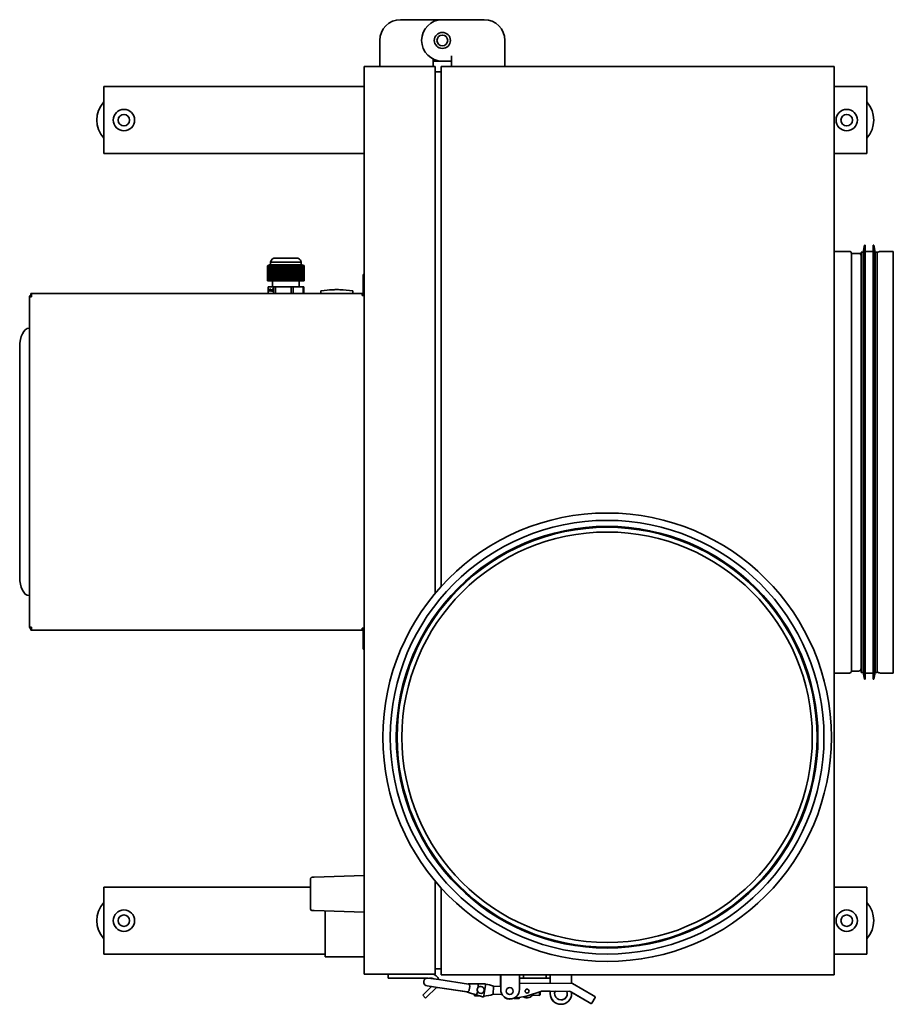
# Model space of a CAD drawing. Header units: millimetres. Extents: x 514 to 1166, y 226 to 962.
import ezdxf

# ---------------------------------------------------------------- set-up
doc = ezdxf.new("R2010")
doc.units = ezdxf.units.MM
doc.header["$LTSCALE"] = 4
doc.layers.add('Krawędzie widoczne(ISO)', color=7, linetype='Continuous', lineweight=35, true_color=0x262659)

msp = doc.modelspace()

# ---------------------------------------------------------------- linework, layer by layer
at = {"layer": 'Krawędzie widoczne(ISO)'}
for p, q in [((829.43, 961.75), (798.18, 961.75)), ((860.68, 961.75), (829.43, 961.75)), ((782.68, 946.25), (782.68, 934.75)), ((876.18, 946.25), (876.18, 934.75)), ((782.68, 934.75), (782.68, 926.75)), ((836.17, 930.75), (836.17, 934.76)), ((836.17, 934.76), (836.18, 934.76)), ((836.18, 934.76), (836.18, 934.75)), ((836.18, 934.75), (836.18, 926.75)), ((876.18, 934.75), (876.18, 926.75)), ((824.03, 926.75), (771.03, 926.75)), ((771.03, 248.75), (771.03, 926.75)), ((822.68, 932.3), (822.68, 926.75)), ((822.69, 932.29), (822.69, 930.75)), ((829.43, 930.75), (822.69, 930.75)), ((824.03, 533.19), (824.03, 926.75)), ((828.53, 538.36), (828.53, 926.75)), ((1122.03, 926.75), (828.53, 926.75)), ((836.17, 930.75), (829.43, 930.75)), ((1122.03, 248.25), (1122.03, 926.75)), ((824.03, 922.75), (828.53, 922.75)), ((576.53, 911.75), (771.03, 911.75)), ((576.53, 911.75), (576.53, 905.75)), ((576.53, 905.75), (576.53, 867.75)), ((1122.03, 911.75), (1146.53, 911.75)), ((1146.53, 905.75), (1146.53, 911.75)), ((1146.53, 867.75), (1146.53, 905.75)), ((576.53, 867.75), (576.53, 861.75)), ((771.03, 861.75), (576.53, 861.75)), ((1146.53, 861.75), (1122.03, 861.75)), ((1146.53, 861.75), (1146.53, 867.75)), ((1122.03, 788.7), (1133.53, 788.7)), ((1135.03, 475.2), (1135.03, 787.2)), ((1135.03, 787.2), (1140.33, 787.2)), ((1142.33, 788.2), (1142.33, 474.2)), ((1143.92, 788.2), (1142.33, 788.2)), ((1143.92, 788.2), (1144.83, 793.2)), ((1143.92, 788.2), (1143.92, 474.2)), ((1144.83, 793.2), (1144.83, 469.2)), ((1145.33, 793.2), (1144.83, 793.2)), ((1145.33, 793.2), (1145.33, 469.2)), ((1151.33, 788.7), (1145.33, 788.7)), ((1151.33, 793.2), (1151.33, 469.2)), ((1151.83, 793.2), (1151.33, 793.2)), ((1151.83, 793.2), (1151.83, 469.2)), ((1152.74, 788.2), (1151.83, 793.2)), ((1152.74, 788.2), (1152.74, 474.2)), ((1154.33, 788.2), (1152.74, 788.2)), ((1154.33, 788.2), (1154.33, 474.2)), ((1156.83, 788.7), (1166.33, 788.7)), ((1166.33, 473.7), (1166.33, 788.7)), ((724.03, 780.56), (701.03, 780.56)), ((701.03, 778.65), (701.03, 780.56)), ((721.13, 783.65), (703.93, 783.65)), ((724.03, 778.65), (724.03, 780.56)), ((698.86, 766.65), (698.86, 777.97)), ((699.29, 766.65), (699.29, 778.18)), ((699.5, 778.27), (699.5, 766.65)), ((699.72, 766.65), (699.72, 778.35)), ((700.53, 778.65), (699.75, 778.36)), ((699.92, 778.42), (699.92, 766.65)), ((700.14, 766.65), (700.14, 778.49)), ((700.35, 778.54), (700.35, 766.65)), ((700.59, 778.65), (700.53, 778.65)), ((700.56, 766.65), (700.56, 778.58)), ((700.59, 778.65), (700.61, 778.65)), ((700.75, 778.65), (700.61, 778.65)), ((700.75, 778.65), (700.84, 778.65)), ((700.77, 778.62), (700.77, 766.65)), ((701.01, 778.65), (700.84, 778.65)), ((701.01, 778.65), (700.98, 778.64)), ((700.98, 766.65), (700.98, 778.64)), ((701.01, 778.65), (701.19, 778.65)), ((701.29, 778.65), (701.19, 778.65)), ((701.19, 778.65), (701.19, 778.65)), ((701.19, 778.65), (701.19, 766.65)), ((701.4, 778.65), (701.29, 778.65)), ((701.4, 778.65), (701.4, 778.65)), ((701.4, 766.65), (701.4, 778.65)), ((701.4, 778.65), (701.63, 778.65)), ((701.61, 778.64), (701.63, 778.65)), ((701.61, 778.64), (701.61, 766.65)), ((701.94, 778.65), (701.63, 778.65)), ((701.82, 766.65), (701.82, 778.62)), ((701.94, 778.65), (702.15, 778.65)), ((702.03, 778.58), (702.03, 766.65)), ((702.65, 778.65), (702.15, 778.65)), ((702.24, 766.65), (702.24, 778.54)), ((702.45, 778.49), (702.45, 766.65)), ((702.65, 778.65), (702.74, 778.65)), ((702.66, 766.65), (702.66, 778.42)), ((707.6, 778.65), (702.74, 778.65)), ((702.87, 778.35), (702.87, 766.65)), ((703.08, 766.65), (703.08, 778.27)), ((703.29, 778.18), (703.29, 766.65)), ((703.72, 766.65), (703.72, 777.97)), ((704.93, 766.65), (704.93, 778.18)), ((705.31, 766.65), (705.31, 778.4)), ((705.52, 778.27), (705.52, 766.65)), ((706.12, 766.65), (706.12, 778.35)), ((706.5, 766.65), (706.5, 778.57)), ((706.71, 778.42), (706.71, 766.65)), ((707.3, 766.65), (707.3, 778.49)), ((707.6, 778.65), (707.68, 778.65)), ((707.68, 778.65), (707.75, 778.65)), ((707.68, 766.65), (707.68, 778.65)), ((708.61, 778.65), (707.75, 778.65)), ((707.89, 778.54), (707.89, 766.65)), ((708.49, 766.65), (708.49, 778.58)), ((708.61, 778.65), (708.87, 778.65)), ((708.87, 778.65), (709.03, 778.65)), ((708.87, 766.65), (708.87, 778.65)), ((709.69, 778.65), (709.03, 778.65)), ((709.07, 778.62), (709.07, 766.65)), ((709.69, 778.65), (709.67, 778.64)), ((709.67, 766.65), (709.67, 778.64)), ((709.69, 778.65), (710.05, 778.65)), ((710.05, 766.65), (710.05, 778.65)), ((710.05, 778.65), (710.05, 778.65)), ((710.05, 778.65), (710.26, 778.65)), ((710.56, 778.65), (710.26, 778.65)), ((710.26, 778.65), (710.26, 778.65)), ((710.26, 778.65), (710.26, 766.65)), ((710.86, 778.65), (710.56, 778.65)), ((710.86, 778.65), (710.85, 778.65)), ((710.85, 766.65), (710.85, 778.65)), ((710.86, 778.65), (711.23, 778.65)), ((711.23, 778.65), (711.43, 778.65)), ((711.23, 766.65), (711.23, 778.65)), ((711.23, 778.65), (711.23, 778.65)), ((712.11, 778.65), (711.43, 778.65)), ((711.44, 778.64), (711.43, 778.65)), ((711.44, 778.64), (711.44, 766.65)), ((712.04, 766.65), (712.04, 778.62)), ((712.11, 778.65), (712.42, 778.65)), ((712.42, 778.65), (712.56, 778.65)), ((712.42, 766.65), (712.42, 778.65)), ((713.48, 778.65), (712.56, 778.65)), ((712.63, 778.58), (712.63, 766.65)), ((713.22, 766.65), (713.22, 778.54)), ((713.48, 778.65), (713.6, 778.65)), ((713.6, 778.65), (713.65, 778.65)), ((713.6, 766.65), (713.6, 778.65)), ((719.54, 778.65), (713.65, 778.65)), ((713.81, 778.49), (713.81, 766.65)), ((714.4, 766.65), (714.4, 778.42)), ((714.78, 766.65), (714.78, 778.57)), ((714.99, 778.35), (714.99, 766.65)), ((715.59, 766.65), (715.59, 778.27)), ((715.97, 766.65), (715.97, 778.4)), ((716.18, 778.18), (716.18, 766.65)), ((717.39, 766.65), (717.39, 777.97)), ((718.17, 766.65), (718.17, 778.18)), ((718.55, 778.27), (718.55, 766.65)), ((718.93, 766.65), (718.93, 778.35)), ((719.31, 778.42), (719.31, 766.65)), ((719.54, 778.65), (719.67, 778.65)), ((720.39, 778.65), (719.67, 778.65)), ((719.7, 766.65), (719.7, 778.49)), ((720.08, 778.54), (720.08, 766.65)), ((720.39, 778.65), (720.72, 778.65)), ((720.46, 766.65), (720.46, 778.58)), ((721.21, 778.65), (720.72, 778.65)), ((720.84, 778.62), (720.84, 766.65)), ((721.21, 778.65), (721.22, 778.64)), ((721.21, 778.65), (721.6, 778.65)), ((721.22, 766.65), (721.22, 778.64)), ((721.79, 778.65), (721.6, 778.65)), ((721.6, 778.65), (721.6, 778.65)), ((721.6, 778.65), (721.6, 766.65)), ((721.98, 778.65), (721.79, 778.65)), ((721.98, 778.65), (721.99, 778.65)), ((721.98, 778.65), (722.33, 778.65)), ((721.99, 766.65), (721.99, 778.65)), ((722.71, 778.65), (722.33, 778.65)), ((722.36, 778.64), (722.33, 778.65)), ((722.36, 778.64), (722.36, 766.65)), ((722.71, 778.65), (722.94, 778.65)), ((722.75, 766.65), (722.75, 778.62)), ((723.37, 778.65), (722.94, 778.65)), ((723.13, 778.58), (723.13, 766.65)), ((723.37, 778.65), (723.44, 778.65)), ((724.53, 778.65), (723.44, 778.65)), ((723.51, 766.65), (723.51, 778.54)), ((723.89, 778.49), (723.89, 766.65)), ((724.27, 766.65), (724.27, 778.42)), ((724.53, 778.65), (725.31, 778.36)), ((724.65, 778.35), (724.65, 766.65)), ((725.04, 766.65), (725.04, 778.27)), ((725.42, 778.18), (725.42, 766.65)), ((725.56, 778.27), (725.56, 778.26)), ((726.2, 766.65), (726.2, 777.97)), ((699.29, 766.65), (698.86, 766.65)), ((699.5, 766.65), (699.29, 766.65)), ((699.72, 766.65), (699.5, 766.65)), ((699.92, 766.65), (699.72, 766.65)), ((700.14, 766.65), (699.92, 766.65)), ((700.35, 766.65), (700.14, 766.65)), ((700.56, 766.65), (700.35, 766.65)), ((700.77, 766.65), (700.56, 766.65)), ((700.98, 766.65), (700.77, 766.65)), ((701.19, 766.65), (700.98, 766.65)), ((701.4, 766.65), (701.19, 766.65)), ((701.61, 766.65), (701.4, 766.65)), ((701.82, 766.65), (701.61, 766.65)), ((702.03, 766.65), (701.82, 766.65)), ((702.24, 766.65), (702.03, 766.65)), ((702.45, 766.65), (702.24, 766.65)), ((702.66, 766.65), (702.45, 766.65)), ((702.53, 762.15), (702.53, 766.65)), ((702.87, 766.65), (702.66, 766.65)), ((703.08, 766.65), (702.87, 766.65)), ((703.29, 766.65), (703.08, 766.65)), ((703.72, 766.65), (703.29, 766.65)), ((704.93, 766.65), (703.72, 766.65)), ((705.31, 766.65), (704.93, 766.65)), ((705.52, 766.65), (705.31, 766.65)), ((706.12, 766.65), (705.52, 766.65)), ((706.5, 766.65), (706.12, 766.65)), ((706.71, 766.65), (706.5, 766.65)), ((707.3, 766.65), (706.71, 766.65)), ((707.68, 766.65), (707.3, 766.65)), ((707.89, 766.65), (707.68, 766.65)), ((708.49, 766.65), (707.89, 766.65)), ((708.87, 766.65), (708.49, 766.65)), ((709.07, 766.65), (708.87, 766.65)), ((709.67, 766.65), (709.07, 766.65)), ((710.05, 766.65), (709.67, 766.65)), ((710.26, 766.65), (710.05, 766.65)), ((710.85, 766.65), (710.26, 766.65)), ((711.23, 766.65), (710.85, 766.65)), ((711.44, 766.65), (711.23, 766.65)), ((712.04, 766.65), (711.44, 766.65)), ((712.42, 766.65), (712.04, 766.65)), ((712.63, 766.65), (712.42, 766.65)), ((713.22, 766.65), (712.63, 766.65)), ((713.6, 766.65), (713.22, 766.65)), ((713.81, 766.65), (713.6, 766.65)), ((714.4, 766.65), (713.81, 766.65)), ((714.78, 766.65), (714.4, 766.65)), ((714.99, 766.65), (714.78, 766.65)), ((715.59, 766.65), (714.99, 766.65)), ((715.97, 766.65), (715.59, 766.65)), ((716.18, 766.65), (715.97, 766.65)), ((717.39, 766.65), (716.18, 766.65)), ((718.17, 766.65), (717.39, 766.65)), ((718.55, 766.65), (718.17, 766.65)), ((718.93, 766.65), (718.55, 766.65)), ((719.31, 766.65), (718.93, 766.65)), ((719.7, 766.65), (719.31, 766.65)), ((720.08, 766.65), (719.7, 766.65)), ((720.46, 766.65), (720.08, 766.65)), ((720.84, 766.65), (720.46, 766.65)), ((721.22, 766.65), (720.84, 766.65)), ((721.6, 766.65), (721.22, 766.65)), ((721.99, 766.65), (721.6, 766.65)), ((722.36, 766.65), (721.99, 766.65)), ((722.75, 766.65), (722.36, 766.65)), ((722.53, 762.15), (722.53, 766.65)), ((723.13, 766.65), (722.75, 766.65)), ((723.51, 766.65), (723.13, 766.65)), ((723.89, 766.65), (723.51, 766.65)), ((724.27, 766.65), (723.89, 766.65)), ((724.65, 766.65), (724.27, 766.65)), ((725.04, 766.65), (724.65, 766.65)), ((725.42, 766.65), (725.04, 766.65)), ((726.2, 766.65), (725.42, 766.65)), ((771.03, 771.45), (770.33, 771.45)), ((770.33, 759.45), (770.33, 771.45)), ((699.21, 757.15), (699.21, 762.15)), ((703.37, 762.15), (699.21, 762.15)), ((700.01, 758.98), (700.01, 760.48)), ((700.01, 760.48), (700.11, 760.48)), ((700.08, 758.98), (700.01, 758.98)), ((700.08, 760.27), (700.08, 758.98)), ((700.08, 760.27), (700.14, 760.27)), ((700.21, 759.39), (700.08, 760.27)), ((700.1, 760.27), (700.1, 760.48)), ((700.11, 760.48), (700.24, 759.64)), ((700.25, 759.39), (700.21, 759.39)), ((700.24, 759.64), (700.36, 760.48)), ((700.24, 759.64), (700.29, 759.64)), ((700.39, 760.27), (700.25, 759.39)), ((700.28, 759.56), (700.27, 759.64)), ((700.36, 760.48), (700.46, 760.48)), ((700.39, 760.27), (700.46, 760.27)), ((700.39, 758.98), (700.39, 760.27)), ((700.46, 758.98), (700.39, 758.98)), ((700.43, 760.27), (700.46, 760.48)), ((700.46, 760.48), (700.46, 758.98)), ((700.55, 759.19), (700.63, 759.19)), ((700.55, 758.98), (700.55, 759.19)), ((700.88, 758.98), (700.55, 758.98)), ((700.56, 760.21), (700.56, 760.42)), ((700.56, 760.42), (700.66, 760.42)), ((700.57, 760.21), (700.56, 760.21)), ((700.62, 759.15), (700.88, 759.15)), ((700.65, 758.98), (700.65, 759.15)), ((700.66, 760.32), (700.66, 760.42)), ((700.69, 760.34), (700.79, 760.34)), ((700.88, 759.15), (700.88, 758.98)), ((701.11, 760.34), (701.2, 760.34)), ((701.11, 759.11), (701.2, 759.11)), ((701.31, 760.1), (701.39, 760.1)), ((701.44, 759.54), (701.31, 760.1)), ((701.31, 758.98), (701.44, 759.54)), ((701.38, 758.98), (701.31, 758.98)), ((701.48, 759.4), (701.38, 758.98)), ((701.39, 760.1), (701.49, 759.68)), ((701.44, 759.54), (701.53, 759.54)), ((701.48, 759.4), (701.56, 759.4)), ((701.58, 758.98), (701.48, 759.4)), ((701.49, 759.68), (701.58, 760.1)), ((701.49, 759.68), (701.56, 759.68)), ((701.53, 759.57), (701.5, 759.68)), ((701.5, 759.4), (701.53, 759.51)), ((701.66, 760.1), (701.52, 759.55)), ((701.52, 759.55), (701.66, 758.98)), ((701.58, 760.1), (701.66, 760.1)), ((701.66, 758.98), (701.58, 758.98)), ((701.74, 760.14), (701.74, 760.27)), ((701.74, 760.27), (701.83, 760.27)), ((701.84, 760.14), (701.74, 760.14)), ((701.74, 759.13), (701.84, 759.13)), ((701.74, 758.98), (701.74, 759.13)), ((702, 758.98), (701.74, 758.98)), ((701.83, 760.14), (701.83, 760.27)), ((701.83, 758.98), (701.83, 759.13)), ((701.84, 760.14), (701.9, 760.14)), ((701.84, 759.13), (701.84, 760.14)), ((701.84, 759.13), (701.9, 759.13)), ((701.85, 760.48), (701.9, 760.48)), ((701.9, 760.48), (701.9, 759.13)), ((701.9, 759.13), (702, 759.13)), ((702, 759.13), (702, 758.98)), ((702.08, 758.6), (702.14, 759.26)), ((702.13, 758.6), (702.08, 758.6)), ((702.23, 759.26), (702.13, 758.6)), ((702.14, 759.26), (702.23, 759.26)), ((702.32, 759.24), (702.32, 759.24)), ((702.32, 759.03), (702.32, 759.24)), ((702.32, 759.03), (702.41, 759.03)), ((702.34, 759.7), (702.34, 760.48)), ((702.34, 760.48), (702.63, 760.48)), ((702.63, 760.3), (702.41, 760.3)), ((702.41, 760.3), (702.41, 759.9)), ((702.41, 759.9), (702.49, 759.9)), ((702.41, 759.03), (702.41, 759.14)), ((702.43, 760.3), (702.43, 760.48)), ((702.43, 759.74), (702.43, 759.9)), ((702.44, 759.74), (702.54, 759.74)), ((702.46, 759.12), (702.55, 759.12)), ((702.53, 759.67), (702.61, 759.67)), ((702.53, 759.21), (702.61, 759.21)), ((702.63, 760.48), (702.63, 760.3)), ((703.37, 762.15), (703.37, 757.15)), ((704.71, 762.15), (703.37, 762.15)), ((704.71, 757.15), (704.71, 762.15)), ((716.4, 762.15), (704.71, 762.15)), ((716.4, 762.15), (716.4, 757.15)), ((718.02, 762.15), (716.4, 762.15)), ((725.56, 762.15), (718.02, 762.15)), ((718.02, 757.15), (718.02, 762.15)), ((725.85, 762.15), (725.56, 762.15)), ((725.56, 762.15), (725.56, 757.15)), ((725.85, 757.15), (725.85, 762.15)), ((738.53, 757.15), (738.53, 759.06)), ((762.53, 757.15), (762.53, 759.06)), ((770.33, 759.45), (770.33, 757.85)), ((521.03, 508.06), (521.03, 754.84)), ((521.03, 754.84), (522.43, 754.84)), ((521.94, 757.15), (522.43, 757.15)), ((521.94, 757.15), (521.94, 756.45)), ((522.43, 756.45), (521.94, 756.45)), ((522.43, 757.15), (769.63, 757.15)), ((522.43, 755.75), (522.43, 757.15)), ((522.43, 755.75), (522.43, 754.84)), ((769.63, 757.15), (769.63, 755.75)), ((771.03, 755.75), (769.63, 755.75)), ((520.94, 731.25), (520.57, 731.25)), ((521.03, 731.25), (520.94, 731.25)), ((513.67, 717.45), (513.67, 545.45)), ((520.57, 531.65), (520.94, 531.65)), ((520.94, 531.65), (521.03, 531.65)), ((522.43, 508.06), (521.03, 508.06)), ((522.43, 508.06), (522.43, 507.15)), ((521.94, 506.45), (521.94, 505.75)), ((521.94, 506.45), (522.43, 506.45)), ((522.43, 505.75), (521.94, 505.75)), ((522.43, 505.75), (522.43, 507.15)), ((769.63, 505.75), (522.43, 505.75)), ((769.63, 507.15), (771.03, 507.15)), ((769.63, 507.15), (769.63, 505.75)), ((770.33, 503.45), (770.33, 505.05)), ((770.33, 491.45), (770.33, 503.45)), ((770.33, 491.45), (771.03, 491.45)), ((1122.03, 473.7), (1133.53, 473.7)), ((1135.03, 475.2), (1140.33, 475.2)), ((1143.92, 474.2), (1142.33, 474.2)), ((1143.92, 474.2), (1144.83, 469.2)), ((1151.33, 473.7), (1145.33, 473.7)), ((1152.74, 474.2), (1151.83, 469.2)), ((1154.33, 474.2), (1152.74, 474.2)), ((1156.83, 473.7), (1166.33, 473.7)), ((1145.33, 469.2), (1144.83, 469.2)), ((1151.83, 469.2), (1151.33, 469.2)), ((731.03, 320.14), (731.03, 297.36)), ((732, 321.14), (733.7, 321.2)), ((771.03, 322.5), (733.7, 321.2)), ((824.03, 248.75), (824.03, 318.31)), ((576.53, 313.75), (731.03, 313.75)), ((576.53, 313.75), (576.53, 307.75)), ((828.53, 248.25), (828.53, 313.14)), ((1122.03, 313.75), (1146.53, 313.75)), ((1146.53, 307.75), (1146.53, 313.75)), ((576.53, 307.75), (576.53, 269.75)), ((1146.53, 269.75), (1146.53, 307.75)), ((733.7, 296.3), (732, 296.36)), ((733.7, 296.3), (771.03, 295)), ((741.81, 261.75), (741.81, 296.02)), ((576.53, 269.75), (576.53, 263.75)), ((1146.53, 263.75), (1146.53, 269.75)), ((741.81, 263.75), (576.53, 263.75)), ((741.81, 261.75), (771.03, 261.75)), ((909.96, 263.75), (909.96, 263.75)), ((995.1, 263.75), (995.1, 263.75)), ((1146.53, 263.75), (1122.03, 263.75)), ((824.03, 252.75), (828.53, 252.75)), ((824.03, 248.75), (771.03, 248.75)), ((789.03, 248.75), (789.03, 245.75)), ((791.03, 245.75), (789.03, 245.75)), ((791.03, 245.75), (817.52, 245.75)), ((826.74, 244.71), (818.94, 245.88)), ((819.81, 245.75), (821.53, 245.75)), ((826.74, 244.71), (848.98, 241.39)), ((1122.03, 248.25), (828.53, 248.25)), ((872.99, 243.25), (872.99, 248.25)), ((872.99, 243.25), (872.99, 239.61)), ((873.03, 243.25), (873.03, 248.25)), ((873.03, 243.25), (873.03, 237.25)), ((887.03, 248.15), (887.03, 243.25)), ((887.03, 237.25), (887.03, 243.25)), ((888.03, 245.75), (889.03, 245.75)), ((889.03, 245.75), (890.03, 245.75)), ((890.03, 248.25), (890.03, 245.75)), ((893.03, 245.75), (890.03, 245.75)), ((893.03, 245.75), (904.03, 245.75)), ((907.03, 245.75), (904.03, 245.75)), ((907.03, 248.25), (907.03, 245.75)), ((907.03, 245.75), (909.53, 245.75)), ((910.03, 245.75), (909.53, 245.75)), ((909.99, 243.75), (909.99, 245.75)), ((909.99, 242), (909.99, 243.75)), ((910.03, 245.75), (910.03, 248.25)), ((910.03, 243.75), (910.03, 245.75)), ((910.03, 242), (910.03, 243.75)), ((926.03, 248.25), (926.03, 243.75)), ((926.03, 243.75), (926.03, 241.91)), ((815.3, 233.49), (821.28, 239.46)), ((824.97, 238.91), (817.42, 231.36)), ((818.01, 239.95), (821.28, 239.46)), ((818.05, 239.95), (825.86, 238.78)), ((824.97, 238.91), (825.82, 238.78)), ((825.82, 238.78), (847.79, 235.5)), ((825.86, 238.78), (848.1, 235.46)), ((847.79, 235.48), (848.16, 235.37)), ((847.83, 235.48), (848.19, 235.37)), ((850.42, 234.67), (848.17, 235.37)), ((850.45, 234.67), (848.2, 235.37)), ((849.06, 241.45), (848.68, 241.45)), ((849.1, 241.45), (848.72, 241.45)), ((849.07, 241.45), (851.43, 241.46)), ((849.1, 241.45), (851.47, 241.46)), ((853.67, 241.47), (851.43, 241.46)), ((856.03, 241.48), (851.47, 241.46)), ((853.63, 241.47), (853.64, 241.62)), ((853.64, 241.62), (853.67, 241.62)), ((853.67, 241.47), (853.67, 241.62)), ((853.67, 241.62), (858.52, 241.49)), ((855.41, 234.56), (855.63, 236.06)), ((856.01, 238.62), (856.24, 240.12)), ((861.76, 241.51), (856.03, 241.48)), ((861.72, 241.51), (858.51, 241.49)), ((860.48, 232.92), (861.57, 240.21)), ((861.76, 241.51), (861.57, 240.21)), ((861.72, 241.51), (861.72, 241.51)), ((867.47, 233.76), (867.63, 239.75)), ((873.03, 239.61), (867.63, 239.75)), ((926.64, 241.9), (887.03, 242.13)), ((892.38, 232.24), (903.74, 236.03)), ((901.96, 232.85), (902.03, 235.46)), ((902.53, 235.63), (902.47, 233.34)), ((903.74, 236.03), (903.66, 236.53)), ((903.74, 236.03), (910.03, 236)), ((903.74, 236.03), (925, 235.91)), ((909.99, 234.25), (909.99, 236)), ((910.03, 234.25), (910.03, 236)), ((913.61, 235.98), (922.47, 235.93)), ((925, 235.91), (925.14, 236.41)), ((925, 235.91), (939.15, 227.64)), ((926.64, 241.9), (926.51, 241.4)), ((942.18, 232.82), (926.64, 241.9)), ((814.81, 233), (815.3, 233.49)), ((814.81, 233), (816.93, 230.88)), ((817.42, 231.36), (816.93, 230.88)), ((850.42, 234.67), (853.47, 233.72)), ((850.45, 234.67), (854.81, 233.32)), ((853.4, 232.62), (853.43, 233.73)), ((853.4, 232.62), (857.34, 232.52)), ((853.44, 232.62), (853.47, 233.73)), ((853.44, 232.62), (857.37, 232.52)), ((854.81, 233.32), (860.28, 231.62)), ((857.33, 232.52), (860.25, 231.62)), ((860.25, 231.63), (860.25, 231.62)), ((860.48, 232.92), (860.28, 231.62)), ((860.41, 232.44), (860.44, 232.44)), ((874.07, 233.58), (867.47, 233.76)), ((874.03, 233.58), (867.47, 233.75)), ((880.74, 230.25), (892.38, 232.24)), ((883.15, 230.62), (886.56, 230.53)), ((883.19, 230.62), (886.6, 230.53)), ((887.13, 231.34), (886.82, 230.83)), ((892.38, 232.24), (892.26, 232.72)), ((901.96, 232.85), (896.66, 232.99)), ((901.92, 232.85), (896.66, 232.99)), ((901.92, 232.85), (901.92, 232.85)), ((901.92, 232.85), (901.92, 232.85)), ((902.47, 233.34), (901.96, 232.85)), ((926.03, 235.31), (926.03, 234.25)), ((926.03, 235.29), (939.11, 227.64)), ((941.13, 227.06), (943.65, 231.38)), ((942.18, 232.82), (943.47, 232.06)), ((940.41, 226.88), (939.11, 227.64)), ((940.45, 226.88), (939.15, 227.64))]:
    msp.add_line(p, q, dxfattribs=at)
for centre, radius in [((829.43, 946.25), 6), ((829.43, 946.25), 4), ((591.53, 886.75), 8), ((591.53, 886.75), 4.3), ((1131.53, 886.75), 8), ((1131.53, 886.75), 4.3), ((952.53, 425.75), 167.5), ((952.53, 425.75), 162), ((952.53, 425.75), 157.5), ((952.53, 425.75), 156.8), ((952.53, 425.75), 153.3), ((591.53, 288.75), 8), ((1131.53, 288.75), 8), ((591.53, 288.75), 4.3), ((1131.53, 288.75), 4.3), ((879.74, 236.17), 2.6), ((892.74, 236.09), 1.5)]:
    msp.add_circle(centre, radius, dxfattribs=at)
for centre, radius, start, end in [((798.18, 946.25), 15.5, 90, 180), ((829.43, 946.25), 15.5, 90, 270), ((860.68, 946.25), 15.5, 0, 90), ((829.43, 946.25), 15.5, 295.77503, 295.81609), ((591.53, 886.75), 20.2, 137.95117, 222.04883), ((1131.53, 886.75), 20.2, 317.95117, 42.04883), ((1133.53, 787.2), 1.5, 0, 90), ((1140.33, 785.2), 2, 0, 90), ((1156.83, 785.2), 3.5, 90, 135.58469), ((704.76, 780.1), 3.75, 118.02424, 173.05787), ((703.93, 781.65), 2, 90, 118.02424), ((721.13, 781.65), 2, 61.97576, 90), ((720.31, 780.1), 3.75, 6.94213, 61.97576), ((738.63, 759.06), 0.1, 98.15723, 180), ((752.84, 659.93), 100.25, 92.62549, 98.15723), ((748.22, 659.93), 100.25, 81.84277, 87.37451), ((762.43, 759.06), 0.1, 0, 81.84277), ((769.63, 757.85), 0.7, 270, 0), ((769.63, 757.85), 1.4, 330, 0), ((522.43, 754.84), 1.4, 90, 180), ((522.43, 754.84), 0.7, 90, 180), ((769.63, 757.85), 1.4, 270, 330), ((522.43, 508.06), 1.4, 180, 270), ((522.43, 508.06), 0.7, 180, 270), ((769.63, 505.05), 1.4, 30, 90), ((769.63, 505.05), 0.7, 0, 90), ((769.63, 505.05), 1.4, 0, 30), ((1133.53, 475.2), 1.5, 270, 0), ((1140.33, 477.2), 2, 270, 0), ((1156.83, 477.2), 3.5, 224.41531, 270), ((732.03, 320.14), 1, 92, 180), ((591.53, 288.75), 20.2, 137.95117, 222.04883), ((1131.53, 288.75), 20.2, 317.95117, 42.04883), ((732.03, 297.36), 1, 180, 268), ((818.46, 242.91), 3, 108.98575, 261.50566), ((818.49, 242.91), 3, 81.50566, 261.50566), ((821.53, 243.25), 5.5, 15.29059, 90), ((821.53, 243.25), 2.5, 54.03784, 90), ((858.05, 237), 2.6, 201.31114, 141.70017), ((860.22, 224.36), 17.08, 64.30708, 84.90824), ((880.03, 237.25), 7, 180, 0), ((918.03, 234.25), 4.75, 158.67591, 20.68059), ((917.99, 234.25), 4.75, 270.2222, 20.68059), ((860.85, 249.52), 17.08, 268.5231, 270.06178), ((860.88, 249.52), 17.08, 268.5, 292.68951), ((879.99, 237.25), 7, 211.58742, 233.11417), ((879.71, 236.17), 6, 225.97359, 270.17591), ((879.74, 236.17), 6, 225.97359, 279.52597), ((892.71, 236.09), 5, 238.24691, 270.21109), ((892.74, 236.09), 5, 238.13977, 333.32694), ((917.99, 234.25), 8, 180, 270.13193), ((918.03, 234.25), 8, 180, 0), ((943.22, 231.63), 0.5, 329.67825, 59.67825), ((940.66, 227.31), 0.5, 239.67825, 272.11139), ((940.7, 227.31), 0.5, 239.67825, 329.67825)]:
    msp.add_arc(centre, radius, start, end, dxfattribs=at)
for centre, major_axis, ratio, start_param, end_param in [((713.23, 702.81), (0, 78.4), 0.635739, 0.256001, 0.261451), ((701.3, 745.11), (0, 33.54), 0.350619, 0.027187, 0.045191), ((701.29, 745.67), (0, 32.98), 0.350619, 0.000001, 0.009149), ((701.29, 745.67), (0, 32.98), 0.350619, 6.274037, 6.283185), ((701.29, 745.11), (0, 33.54), 0.350619, 6.237994, 6.255998), ((722.23, 702.81), (0, 78.4), 0.986358, 0.256001, 0.261451), ((700.79, 702.81), (0, 78.4), 0.350619, 6.021734, 6.027184), ((710.57, 745.11), (0, 33.54), 0.986358, 0.027187, 0.045191), ((710.56, 745.67), (0, 32.98), 0.986358, 0.000001, 0.009149), ((710.56, 745.67), (0, 32.98), 0.986358, 6.274037, 6.283185), ((710.54, 745.11), (0, 33.54), 0.986358, 6.237994, 6.255998), ((726.1, 702.81), (0, 78.4), 0.635739, 0.256001, 0.261451), ((700.09, 702.81), (0, 78.4), 0.986358, 6.021734, 6.027184), ((721.8, 745.11), (0, 33.54), 0.635739, 0.027187, 0.045191), ((721.79, 745.67), (0, 32.98), 0.635739, 0.000001, 0.009149), ((721.79, 745.67), (0, 32.98), 0.635739, 6.274037, 6.283185), ((721.79, 745.11), (0, 33.54), 0.635739, 6.237994, 6.255998), ((716.41, 702.81), (0, 78.4), 0.350619, 6.021734, 6.027184), ((520.57, 717.45), (0, 13.8), 0.5, 0, 1.570796), ((520.57, 545.45), (0, -13.8), 0.5, 4.712389, 6.283185), ((848, 236.78), (-0.19, -1.3), 0.312336, 6.11909, 6.235149), ((848, 236.78), (-0.19, -1.3), 0.312336, 6.11909, 6.235149), ((848.04, 236.78), (-0.19, -1.3), 0.312336, 6.11909, 6.235149), ((848.04, 236.78), (-0.19, -1.3), 0.312336, 6.11909, 6.235149), ((848.51, 240.15), (0.19, 1.3), 0.312336, 0.048036, 0.136424), ((848.51, 240.15), (0.19, 1.3), 0.312336, 0.048036, 0.136424), ((848.54, 240.15), (0.19, 1.3), 0.312336, 0.048036, 0.164096), ((848.54, 240.15), (0.19, 1.3), 0.312336, 0.048036, 0.164096), ((848.82, 238.38), (0.44, 2.97), 0.315649, 4.301251, 5.123527), ((858.12, 236.99), (0.41, 2.74), 0.948876, 1.085293, 2.0563), ((856.03, 240.18), (0.01, -1.3), 0.160174, 1.570796, 3.141593), ((852.08, 240.16), (4.16, 0.02), 0.312336, 6.235149, 6.283185), ((855.19, 234.56), (0.39, 1.24), 0.160174, 3.141593, 4.712389), ((851.42, 235.73), (3.98, -1.23), 0.312336, 0, 0.048036)]:
    msp.add_ellipse(centre, major_axis=major_axis, ratio=ratio, start_param=start_param, end_param=end_param, dxfattribs=at)
for points, weights in [([(699.29, 778.18), (699.08, 778.09), (698.86, 777.97)], [1.03615699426, 1.03443691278, 1.03059895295]), ([(699.5, 778.26), (699.4, 778.22), (699.29, 778.18)], [1.11463345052, 1.1167260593, 1.11875016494]), ([(699.72, 778.35), (699.61, 778.32), (699.5, 778.27)], [2.40645676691, 2.39631910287, 2.38492444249]), ([(700.3, 778.57), (700.02, 778.46), (699.72, 778.35)], [1.00121647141, 1.00262710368, 1.00346989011]), ([(699.92, 778.42), (700.12, 778.5), (700.3, 778.57)], [2.5955942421, 2.6197340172, 2.64257377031]), ([(700.14, 778.49), (700.03, 778.46), (699.92, 778.42)], [2.44291812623, 2.43500827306, 2.4257172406]), ([(700.59, 778.65), (700.37, 778.57), (700.14, 778.49)], [1, 1.00131282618, 1.00227152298]), ([(700.56, 778.58), (700.45, 778.56), (700.35, 778.54)], [2.469482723, 2.46421278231, 2.45746040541]), ([(700.75, 778.65), (700.65, 778.62), (700.56, 778.58)], [1, 1.00057122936, 1.00107831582]), ([(700.77, 778.62), (700.8, 778.63), (700.84, 778.65)], [1.00075998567, 1.00039185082, 1]), ([(701.94, 778.65), (701.88, 778.63), (701.82, 778.62)], [1, 1.00039185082, 1.00075998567]), ([(702.03, 778.58), (702.09, 778.62), (702.15, 778.65)], [1.00107831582, 1.00057122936, 1]), ([(702.24, 778.54), (702.13, 778.56), (702.03, 778.58)], [2.45746040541, 2.46421278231, 2.469482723]), ([(702.45, 778.49), (702.6, 778.57), (702.74, 778.65)], [1.00227152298, 1.00131282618, 1]), ([(702.66, 778.42), (702.55, 778.46), (702.45, 778.49)], [2.4257172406, 2.43500827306, 2.44291812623]), ([(703.25, 778.57), (702.96, 778.5), (702.66, 778.42)], [2.64257377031, 2.6197340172, 2.5955942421]), ([(702.87, 778.35), (703.06, 778.46), (703.25, 778.57)], [1.00346989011, 1.00262710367, 1.00121647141]), ([(703.08, 778.27), (702.97, 778.32), (702.87, 778.35)], [2.38492444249, 2.39631910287, 2.40645676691]), ([(703.67, 778.4), (703.38, 778.34), (703.08, 778.27)], [2.51583023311, 2.49767251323, 2.47831262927]), ([(703.29, 778.18), (703.48, 778.29), (703.67, 778.4)], [1.11875016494, 1.11299129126, 1.10667789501]), ([(703.72, 777.97), (703.5, 778.09), (703.29, 778.18)], [1.03059895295, 1.03443691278, 1.03615699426]), ([(704.93, 778.18), (704.34, 778.09), (703.72, 777.97)], [1.03615699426, 1.03443691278, 1.03059895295]), ([(705.31, 778.4), (705.13, 778.29), (704.93, 778.18)], [1.10667789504, 1.11299129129, 1.11875016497]), ([(705.52, 778.27), (705.42, 778.34), (705.31, 778.4)], [2.47831262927, 2.49767251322, 2.51583023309]), ([(706.12, 778.35), (705.82, 778.32), (705.52, 778.27)], [2.40645676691, 2.39631910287, 2.38492444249]), ([(706.5, 778.57), (706.31, 778.46), (706.12, 778.35)], [1.00121647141, 1.00262710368, 1.00346989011]), ([(706.71, 778.42), (706.6, 778.5), (706.5, 778.57)], [2.5955942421, 2.6197340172, 2.64257377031]), ([(707.3, 778.49), (707.01, 778.46), (706.71, 778.42)], [2.44291812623, 2.43500827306, 2.4257172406]), ([(707.6, 778.65), (707.45, 778.57), (707.3, 778.49)], [1, 1.00131282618, 1.00227152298]), ([(708.49, 778.58), (708.19, 778.56), (707.89, 778.54)], [2.469482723, 2.46421278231, 2.45746040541]), ([(708.61, 778.65), (708.55, 778.62), (708.49, 778.58)], [1, 1.00057122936, 1.00107831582]), ([(709.07, 778.62), (709.05, 778.63), (709.03, 778.65)], [1.00075998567, 1.00039185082, 1]), ([(712.11, 778.65), (712.07, 778.63), (712.04, 778.62)], [1, 1.00039185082, 1.00075998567]), ([(712.63, 778.58), (712.59, 778.62), (712.56, 778.65)], [1.00107831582, 1.00057122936, 1]), ([(713.22, 778.54), (712.92, 778.56), (712.63, 778.58)], [2.45746040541, 2.46421278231, 2.469482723]), ([(713.81, 778.49), (713.73, 778.57), (713.65, 778.65)], [1.00227152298, 1.00131282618, 1]), ([(714.4, 778.42), (714.1, 778.46), (713.81, 778.49)], [2.4257172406, 2.43500827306, 2.44291812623]), ([(714.78, 778.57), (714.6, 778.5), (714.4, 778.42)], [2.64257377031, 2.6197340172, 2.5955942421]), ([(714.99, 778.35), (714.89, 778.46), (714.78, 778.57)], [1.00346989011, 1.00262710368, 1.00121647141]), ([(715.59, 778.27), (715.29, 778.32), (714.99, 778.35)], [2.38492444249, 2.39631910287, 2.40645676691]), ([(715.97, 778.4), (715.78, 778.34), (715.59, 778.27)], [2.51583023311, 2.49767251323, 2.47831262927]), ([(716.18, 778.18), (716.07, 778.29), (715.97, 778.4)], [1.11875016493, 1.11299129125, 1.106677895]), ([(717.39, 777.97), (716.77, 778.09), (716.18, 778.18)], [1.03059895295, 1.03443691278, 1.03615699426]), ([(718.17, 778.18), (717.79, 778.09), (717.39, 777.97)], [1.03615699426, 1.03443691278, 1.03059895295]), ([(717.96, 778.4), (718.06, 778.29), (718.17, 778.18)], [1.10667789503, 1.11299129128, 1.11875016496]), ([(718.55, 778.27), (718.25, 778.34), (717.96, 778.4)], [2.47831262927, 2.49767251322, 2.51583023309]), ([(718.93, 778.35), (718.74, 778.32), (718.55, 778.27)], [2.40645676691, 2.39631910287, 2.38492444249]), ([(718.72, 778.57), (718.83, 778.46), (718.93, 778.35)], [1.00121647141, 1.00262710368, 1.00346989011]), ([(719.31, 778.42), (719.01, 778.5), (718.72, 778.57)], [2.5955942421, 2.6197340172, 2.64257377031]), ([(719.7, 778.49), (719.51, 778.46), (719.31, 778.42)], [2.44291812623, 2.43500827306, 2.4257172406]), ([(719.54, 778.65), (719.61, 778.57), (719.7, 778.49)], [1, 1.00131282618, 1.00227152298]), ([(720.46, 778.58), (720.27, 778.56), (720.08, 778.54)], [2.469482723, 2.46421278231, 2.45746040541]), ([(720.39, 778.65), (720.43, 778.62), (720.46, 778.58)], [1, 1.00057122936, 1.00107831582]), ([(720.84, 778.62), (720.78, 778.63), (720.72, 778.65)], [1.00075998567, 1.00039185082, 1]), ([(722.71, 778.65), (722.73, 778.63), (722.75, 778.62)], [1, 1.00039185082, 1.00075998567]), ([(723.13, 778.58), (723.03, 778.62), (722.94, 778.65)], [1.00107831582, 1.00057122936, 1]), ([(723.51, 778.54), (723.32, 778.56), (723.13, 778.58)], [2.45746040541, 2.46421278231, 2.469482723]), ([(723.89, 778.49), (723.66, 778.57), (723.44, 778.65)], [1.00227152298, 1.00131282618, 1]), ([(724.27, 778.42), (724.08, 778.46), (723.89, 778.49)], [2.4257172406, 2.43500827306, 2.44291812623]), ([(724.07, 778.57), (724.17, 778.5), (724.27, 778.42)], [2.64257377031, 2.6197340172, 2.5955942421]), ([(724.65, 778.35), (724.35, 778.46), (724.07, 778.57)], [1.00346989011, 1.00262710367, 1.00121647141]), ([(725.04, 778.27), (724.84, 778.32), (724.65, 778.35)], [2.38492444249, 2.39631910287, 2.40645676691]), ([(724.83, 778.4), (724.93, 778.34), (725.04, 778.27)], [2.51583023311, 2.49767251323, 2.47831262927]), ([(725.42, 778.18), (725.12, 778.29), (724.83, 778.4)], [1.11875016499, 1.11299129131, 1.10667789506]), ([(725.18, 778.4), (725.47, 778.29), (725.77, 778.18)], [1.10667789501, 1.11299129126, 1.11875016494]), ([(725.56, 778.27), (725.37, 778.34), (725.18, 778.4)], [2.47831262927, 2.49767251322, 2.51583023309]), ([(725.31, 778.36), (725.33, 778.36), (725.35, 778.35)], [1.00337917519, 1.00342532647, 1.00346989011]), ([(725.35, 778.35), (725.45, 778.32), (725.56, 778.27)], [2.40645676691, 2.39631910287, 2.38492444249]), ([(726.2, 777.97), (725.8, 778.09), (725.42, 778.18)], [1.03059895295, 1.03443691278, 1.03615699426]), ([(725.77, 778.18), (725.98, 778.09), (726.2, 777.97)], [1.03615699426, 1.03443691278, 1.03059895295]), ([(883.15, 230.62), (883.14, 230.64), (883.12, 230.66)], [1, 1.00238732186, 1.00470096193]), ([(883.13, 230.66), (883.14, 230.64), (883.15, 230.62)], [1.0031254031, 1.00157881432, 1]), ([(883.19, 230.62), (883.17, 230.64), (883.16, 230.66)], [1, 1.00272560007, 1.00535515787]), ([(883.17, 230.67), (883.18, 230.64), (883.19, 230.62)], [1.00356144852, 1.00180170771, 1]), ([(886.56, 230.53), (886.56, 230.53), (886.57, 230.53)], [1, 1.00003683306, 1.00007364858]), ([(886.57, 230.53), (886.57, 230.53), (886.56, 230.53)], [1.00011654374, 1.00005829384, 1]), ([(886.6, 230.53), (886.81, 230.93), (886.93, 231.31)], [1, 1.03246576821, 1.05130487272]), ([(886.82, 230.83), (886.73, 230.68), (886.6, 230.53)], [1.03441245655, 1.01971997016, 1])]:
    msp.add_rational_spline(points, weights, degree=2, dxfattribs=at)
for points in [[(700.55, 759.19), (700.59, 759.28), (700.65, 759.46), (700.68, 759.55)], [(700.56, 760.42), (700.59, 760.45), (700.66, 760.51), (700.7, 760.51)], [(700.62, 760.29), (700.6, 760.27), (700.58, 760.22), (700.57, 760.21)], [(700.69, 760.34), (700.67, 760.34), (700.64, 760.31), (700.62, 760.29)], [(700.76, 759.54), (700.72, 759.44), (700.64, 759.22), (700.62, 759.15)], [(700.66, 760.42), (700.67, 760.44), (700.71, 760.47), (700.74, 760.49)], [(700.68, 759.55), (700.74, 759.74), (700.78, 759.97), (700.78, 760.09)], [(700.76, 760.27), (700.75, 760.31), (700.71, 760.34), (700.69, 760.34)], [(700.7, 760.51), (700.77, 760.51), (700.86, 760.29), (700.86, 760.1)], [(700.78, 760.09), (700.78, 760.15), (700.77, 760.24), (700.76, 760.27)], [(700.83, 759.8), (700.82, 759.73), (700.78, 759.6), (700.76, 759.54)], [(700.82, 760.31), (700.81, 760.33), (700.8, 760.34), (700.79, 760.34)], [(700.86, 760.1), (700.86, 760.01), (700.84, 759.86), (700.83, 759.8)], [(700.94, 759.73), (700.94, 760.13), (701.02, 760.51), (701.11, 760.51)], [(701.11, 758.95), (701.02, 758.95), (700.94, 759.33), (700.94, 759.73)], [(701.03, 760.18), (701.02, 760.11), (701.01, 759.87), (701.01, 759.73)], [(701.01, 759.73), (701.01, 759.57), (701.02, 759.36), (701.03, 759.27)], [(701.11, 760.34), (701.08, 760.34), (701.04, 760.26), (701.03, 760.18)], [(701.03, 759.27), (701.04, 759.2), (701.08, 759.11), (701.11, 759.11)], [(701.1, 760.34), (701.12, 760.4), (701.13, 760.44), (701.15, 760.47)], [(701.15, 758.98), (701.13, 759.01), (701.12, 759.06), (701.1, 759.11)], [(701.11, 760.51), (701.19, 760.51), (701.27, 760.12), (701.27, 759.73)], [(701.18, 760.19), (701.17, 760.26), (701.14, 760.34), (701.11, 760.34)], [(701.27, 759.73), (701.27, 759.32), (701.19, 758.95), (701.11, 758.95)], [(701.11, 759.11), (701.14, 759.11), (701.17, 759.19), (701.18, 759.27)], [(701.2, 759.73), (701.2, 759.88), (701.19, 760.11), (701.18, 760.19)], [(701.18, 759.27), (701.19, 759.34), (701.2, 759.57), (701.2, 759.73)], [(701.2, 760.34), (701.2, 760.34), (701.2, 760.34), (701.2, 760.34)], [(701.2, 759.11), (701.2, 759.11), (701.2, 759.11), (701.21, 759.11)], [(701.74, 760.27), (701.8, 760.27), (701.85, 760.36), (701.85, 760.48)], [(701.83, 760.27), (701.86, 760.27), (701.88, 760.29), (701.9, 760.33)], [(702.32, 759.24), (702.33, 759.23), (702.36, 759.18), (702.38, 759.16)], [(702.46, 758.95), (702.42, 758.95), (702.35, 758.99), (702.32, 759.03)], [(702.44, 759.74), (702.42, 759.74), (702.36, 759.72), (702.34, 759.7)], [(702.38, 759.16), (702.4, 759.14), (702.44, 759.12), (702.46, 759.12)], [(702.41, 759.9), (702.42, 759.91), (702.45, 759.91), (702.46, 759.91)], [(702.5, 758.96), (702.46, 758.98), (702.43, 759.01), (702.41, 759.03)], [(702.53, 759.67), (702.52, 759.71), (702.47, 759.74), (702.44, 759.74)], [(702.46, 759.91), (702.5, 759.91), (702.55, 759.87), (702.58, 759.82)], [(702.46, 759.12), (702.48, 759.12), (702.52, 759.16), (702.53, 759.21)], [(702.59, 759.09), (702.56, 759.03), (702.5, 758.95), (702.46, 758.95)], [(702.56, 759.46), (702.56, 759.54), (702.55, 759.64), (702.53, 759.67)], [(702.53, 759.21), (702.55, 759.26), (702.56, 759.38), (702.56, 759.46)], [(702.61, 759.7), (702.59, 759.72), (702.56, 759.74), (702.54, 759.74)], [(702.55, 759.12), (702.56, 759.12), (702.58, 759.14), (702.6, 759.16)], [(702.58, 759.82), (702.6, 759.76), (702.63, 759.59), (702.63, 759.45)], [(702.63, 759.45), (702.63, 759.35), (702.61, 759.16), (702.59, 759.09)], [(848.23, 235.36), (848.2, 235.36), (848.18, 235.36), (848.16, 235.37)], [(849.06, 241.45), (849.07, 241.45), (849.07, 241.45), (849.07, 241.45)], [(867.63, 239.75), (867.63, 239.75), (867.63, 239.75), (867.63, 239.75)]]:
    msp.add_open_spline(points, degree=3, dxfattribs=at)
for points, knots in [([(746.47, 759.9), (746.38, 759.89), (746.28, 759.89), (746.18, 759.88), (746.05, 759.87), (745.92, 759.86), (745.8, 759.86), (745.67, 759.85), (745.55, 759.84), (745.45, 759.84), (745.34, 759.84), (745.25, 759.83), (745.18, 759.83), (745.11, 759.83), (745.07, 759.83), (745.05, 759.83), (745.03, 759.84), (745.03, 759.84), (745.06, 759.85), (745.08, 759.85), (745.13, 759.86), (745.19, 759.86), (745.24, 759.87), (745.31, 759.88), (745.4, 759.89), (745.46, 759.89), (745.53, 759.9), (745.6, 759.9)], [-0.3154098, -0.3154098, -0.3154098, -0.3154098, -0.2842825, -0.2842825, -0.2842825, -0.2457509, -0.2457509, -0.2457509, -0.2062726, -0.2062726, -0.2062726, -0.166347, -0.166347, -0.166347, -0.128019, -0.128019, -0.128019, -0.0912116, -0.0912116, -0.0912116, -0.0563469, -0.0563469, -0.0563469, -0.024385, -0.024385, -0.024385, 0, 0, 0, 0]), ([(745.6, 759.9), (745.7, 759.91), (745.8, 759.92), (746.61, 759.98), (747.32, 760.03), (748.71, 760.09), (749.41, 760.12), (750.24, 760.12), (750.38, 760.12), (750.53, 760.12)], [-29.7522708, -29.7522708, -29.7522708, -29.7522708, -29.7193893, -29.7193893, -29.4905013, -29.4905013, -29.2616133, -29.2616133, -29.2129538, -29.2129538, -29.2129538, -29.2129538]), ([(752.81, 760.07), (752.19, 760.1), (751.58, 760.12), (750.28, 760.12), (749.59, 760.09), (748.19, 760.03), (747.49, 759.98), (746.68, 759.92), (746.58, 759.91), (746.47, 759.9)], [-29.4650796, -29.4650796, -29.4650796, -29.4650796, -29.2616133, -29.2616133, -29.0327253, -29.0327253, -28.8038372, -28.8038372, -28.7709558, -28.7709558, -28.7709558, -28.7709558]), ([(888.03, 248.25), (887.91, 248.25), (887.77, 248.25), (887.52, 248.25), (887.41, 248.25), (887.23, 248.24), (887.16, 248.23), (887.06, 248.2), (887.03, 248.17), (887.03, 248.15)], [-0.3055403, -0.3055403, -0.3055403, -0.3055403, -0.2678616, -0.2678616, -0.2301828, -0.2301828, -0.1921918, -0.1921918, -0.1542009, -0.1542009, -0.1542009, -0.1542009]), ([(887.03, 245.54), (887.03, 245.59), (887.05, 245.64), (887.15, 245.7), (887.23, 245.72), (887.41, 245.74), (887.52, 245.75), (887.77, 245.75), (887.91, 245.75), (888.03, 245.75)], [0.1714017, 0.1714017, 0.1714017, 0.1714017, 0.2104489, 0.2104489, 0.249496, 0.249496, 0.2872054, 0.2872054, 0.3249147, 0.3249147, 0.3249147, 0.3249147]), ([(848.42, 235.4), (848.42, 235.4), (848.42, 235.4), (848.41, 235.39), (848.39, 235.38), (848.36, 235.37), (848.34, 235.37), (848.29, 235.36), (848.24, 235.35), (848.19, 235.37)], [0.29770804, 0.29770804, 0.29770804, 0.29770804, 0.30562878, 0.30562878, 0.30562878, 0.32308614, 0.32308614, 0.32308614, 0.35800085, 0.35800085, 0.35800085, 0.35800085]), ([(848.42, 235.42), (848.41, 235.43), (848.4, 235.43), (848.39, 235.44), (848.38, 235.45), (848.39, 235.48), (848.44, 235.5), (848.57, 235.59), (848.69, 235.66), (848.93, 235.88), (849.04, 236), (849.23, 236.27), (849.3, 236.42), (849.35, 236.57)], [0.0000044, 0.0000044, 0.0000044, 0.0000044, 0.0108789, 0.0108789, 0.0239947, 0.0239947, 0.0685591, 0.0685591, 0.1406937, 0.1406937, 0.2009413, 0.2009413, 0.2602428, 0.2602428, 0.2602428, 0.2602428]), ([(848.42, 235.4), (848.42, 235.4), (848.42, 235.4), (848.43, 235.41), (848.43, 235.41), (848.43, 235.42), (848.43, 235.42), (848.42, 235.42), (848.42, 235.42), (848.42, 235.42)], [0.07316091, 0.07316091, 0.07316091, 0.07316091, 0.07494039, 0.07494039, 0.08357812, 0.08357812, 0.08720192, 0.08720192, 0.09052023, 0.09052023, 0.09052023, 0.09052023]), ([(849.1, 241.45), (849.14, 241.45), (849.18, 241.44), (849.23, 241.41), (849.25, 241.4), (849.28, 241.38), (849.29, 241.37), (849.3, 241.36), (849.31, 241.36), (849.31, 241.35), (849.31, 241.35), (849.31, 241.35)], [-0.09338989, -0.09338989, -0.09338989, -0.09338989, -0.05316077, -0.05316077, -0.03324118, -0.03324118, -0.02202638, -0.02202638, -0.01539835, -0.01539835, -0.0145931, -0.0145931, -0.0145931, -0.0145931]), ([(849.3, 241.33), (849.29, 241.33), (849.27, 241.33), (849.26, 241.32), (849.26, 241.31), (849.28, 241.27), (849.32, 241.22), (849.45, 241.06), (849.54, 240.95), (849.7, 240.66), (849.76, 240.51), (849.8, 240.35)], [-0.2530272, -0.2530272, -0.2530272, -0.2530272, -0.2333735, -0.2333735, -0.2053472, -0.2053472, -0.1418348, -0.1418348, -0.0654589, -0.0654589, -0.0000329, -0.0000329, -0.0000329, -0.0000329]), ([(849.3, 241.33), (849.3, 241.33), (849.31, 241.33), (849.31, 241.34), (849.31, 241.34), (849.32, 241.34), (849.32, 241.35), (849.31, 241.35), (849.31, 241.35), (849.31, 241.35)], [0.0000904, 0.0000904, 0.0000904, 0.0000904, 0.00316002, 0.00316002, 0.00659681, 0.00659681, 0.01476666, 0.01476666, 0.01599111, 0.01599111, 0.01599111, 0.01599111]), ([(849.51, 237.07), (849.49, 237.01), (849.47, 236.95), (849.42, 236.78), (849.38, 236.67), (849.35, 236.57)], [-1.16734379, -1.16734379, -1.16734379, -1.16734379, -1.14769822, -1.14769822, -1.11020798, -1.11020798, -1.11020798, -1.11020798]), ([(849.8, 240.35), (849.82, 240.29), (849.83, 240.22), (849.85, 240.09), (849.86, 240.03), (849.86, 239.96)], [-0.04847827, -0.04847827, -0.04847827, -0.04847827, -0.0238491, -0.0238491, 0, 0, 0, 0]), ([(849.86, 239.96), (849.86, 239.85), (849.86, 239.74), (849.86, 239.57), (849.86, 239.5), (849.86, 239.44)], [-1.4651699, -1.4651699, -1.4651699, -1.4651699, -1.42767966, -1.42767966, -1.40803409, -1.40803409, -1.40803409, -1.40803409])]:
    msp.add_open_spline(points, degree=3, knots=knots, dxfattribs=at)

doc.saveas('drawing.dxf')
